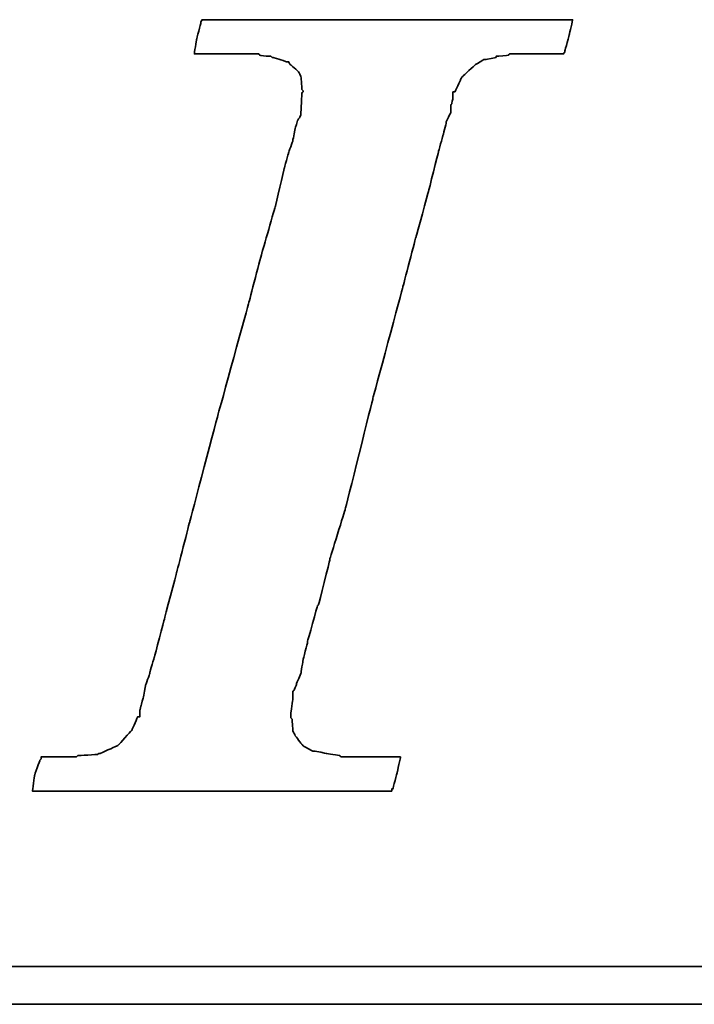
# Model space of a CAD drawing. Header units: millimetres. Extents: x 914 to 1151, y -29 to 47.
# Tile 31 of 49: x 1085.27 to 1086.58, y -8.87 to -6.95. Entities that reach past the tile are written whole.
import ezdxf

# ---------------------------------------------------------------- set-up
doc = ezdxf.new("R2010")
doc.units = ezdxf.units.MM
doc.header["$LTSCALE"] = 0.15
doc.layers.add('DIM', color=4, linetype='CONTINUOUS')
doc.layers.add('layer 1', color=7, linetype='CONTINUOUS')

# ---------------------------------------------------------------- blocks, each defined once
blk = doc.blocks.new('TBI MOTION logo(完整正式版)')
at = {"layer": 'layer 1', "color": 22, "lineweight": 35}
for points, knots in [([(-40.59125, -7.94375), (-40.59125, -7.94375), (-40.97375, -7.94375), (-40.97375, -7.94375), (-40.97375, -7.94375), (-40.97375, -7.94375), (-41.38125, -7.94375), (-41.38125, -7.94375), (-41.38125, -7.94375), (-41.38125, -7.94375), (-41.54875, -7.94375), (-41.54875, -7.94375), (-41.54875, -7.94375), (-41.54875, -7.94375), (-41.59875, -7.94375), (-41.59875, -7.94375), (-41.59875, -7.94375), (-41.59875, -7.94375), (-41.88375, -7.94375), (-41.88375, -7.94375), (-41.88375, -7.94375), (-41.88375, -7.94375), (-41.90875, -7.91875), (-41.90875, -7.91875), (-41.90875, -7.91875), (-41.90875, -7.91875), (-42.19875, -7.87125), (-42.19875, -7.87125), (-42.19875, -7.87125), (-42.19875, -7.87125), (-42.43875, -7.82375), (-42.43875, -7.82375), (-42.43875, -7.82375), (-42.43875, -7.82375), (-42.45875, -7.82375), (-42.45875, -7.82375), (-42.45875, -7.82375), (-42.45875, -7.82375), (-42.48625, -7.82375), (-42.48625, -7.82375), (-42.48625, -7.82375), (-42.48625, -7.82375), (-42.67625, -7.72375), (-42.67625, -7.72375), (-42.67625, -7.72375), (-42.67625, -7.72375), (-42.70125, -7.70375), (-42.70125, -7.70375), (-42.70125, -7.70375), (-42.70125, -7.70375), (-42.72375, -7.67875), (-42.72375, -7.67875), (-42.72375, -7.67875), (-42.72375, -7.67875), (-42.86875, -7.48875), (-42.86875, -7.48875), (-42.86875, -7.48875), (-42.86875, -7.48875), (-42.89375, -7.43875), (-42.89375, -7.43875), (-42.89375, -7.43875), (-42.89375, -7.43875), (-42.91875, -7.38875), (-42.91875, -7.38875), (-42.91875, -7.38875), (-42.91875, -7.38875), (-42.93875, -7.12875), (-42.93875, -7.12875), (-42.93875, -7.12875), (-42.93875, -7.12875), (-42.96375, -7.10375), (-42.96375, -7.10375), (-42.96375, -7.10375), (-42.96375, -7.10375), (-42.96375, -7.05375), (-42.96375, -7.05375), (-42.96375, -7.05375), (-42.96375, -7.05375), (-42.96375, -7.00875), (-42.96375, -7.00875), (-42.96375, -7.00875), (-42.96375, -7.00875), (-42.91875, -6.69625), (-42.91875, -6.69625), (-42.91875, -6.69625), (-42.91875, -6.69625), (-42.91875, -6.62375), (-42.91875, -6.62375), (-42.91875, -6.62375), (-42.91875, -6.62375), (-42.91875, -6.59625), (-42.91875, -6.59625), (-42.91875, -6.59625), (-42.91875, -6.59625), (-42.91875, -6.57375), (-42.91875, -6.57375), (-42.91875, -6.57375), (-42.91875, -6.57375), (-42.91875, -6.52875), (-42.91875, -6.52875), (-42.91875, -6.52875), (-42.91875, -6.52875), (-42.89375, -6.50375), (-42.89375, -6.50375), (-42.89375, -6.50375), (-42.89375, -6.50375), (-42.84375, -6.38375), (-42.84375, -6.38375), (-42.84375, -6.38375), (-42.84375, -6.38375), (-42.84375, -6.35875), (-42.84375, -6.35875), (-42.84375, -6.35875), (-42.84375, -6.35875), (-42.74625, -6.14375), (-42.74625, -6.14375), (-42.74625, -6.14375), (-42.74625, -6.14375), (-42.70125, -5.85375), (-42.70125, -5.85375), (-42.70125, -5.85375), (-42.70125, -5.85375), (-42.60375, -5.47125), (-42.60375, -5.47125), (-42.60375, -5.47125), (-42.60375, -5.47125), (-42.60375, -5.44875), (-42.60375, -5.44875), (-42.60375, -5.44875), (-42.60375, -5.44875), (-42.38875, -4.67875), (-42.38875, -4.67875), (-42.38875, -4.67875), (-42.38875, -4.67875), (-42.36375, -4.65375), (-42.36375, -4.65375), (-42.36375, -4.65375), (-42.36375, -4.65375), (-42.12375, -3.69625), (-42.12375, -3.69625), (-42.12375, -3.69625), (-42.12375, -3.69625), (-42.12375, -3.67374), (-42.12375, -3.67374), (-42.12375, -3.67374), (-42.12375, -3.67374), (-41.78875, -2.59374), (-41.78875, -2.59374), (-41.78875, -2.59374), (-41.78875, -2.59374), (-41.18875, -0.19375), (-41.18875, -0.19375), (-41.18875, -0.19375), (-41.18875, -0.19375), (-40.54375, 2.20624), (-40.54375, 2.20624), (-40.54375, 2.20624), (-40.54375, 2.20624), (-40.25375, 3.30875), (-40.25375, 3.30875), (-40.25375, 3.30875), (-40.25375, 3.30875), (-39.98875, 4.27125), (-39.98875, 4.27125), (-39.98875, 4.27125), (-39.98875, 4.27125), (-39.77375, 5.13125), (-39.77375, 5.13125), (-39.77375, 5.13125), (-39.77375, 5.13125), (-39.67875, 5.47125), (-39.67875, 5.47125), (-39.67875, 5.47125), (-39.67875, 5.47125), (-39.60375, 5.75625), (-39.60375, 5.75625), (-39.60375, 5.75625), (-39.60375, 5.75625), (-39.60375, 5.78125), (-39.60375, 5.78125), (-39.60375, 5.78125), (-39.60375, 5.78125), (-39.50875, 5.97125), (-39.50875, 5.97125), (-39.50875, 5.97125), (-39.50875, 5.97125), (-39.50875, 6.13875), (-39.50875, 6.13875), (-39.50875, 6.13875), (-39.50875, 6.13875), (-39.48625, 6.16625), (-39.48625, 6.16625), (-39.48625, 6.16625), (-39.48625, 6.16625), (-39.46125, 6.28625), (-39.46125, 6.28625), (-39.46125, 6.28625), (-39.46125, 6.28625), (-39.46125, 6.42625), (-39.46125, 6.42625), (-39.46125, 6.42625), (-39.46125, 6.42625), (-39.41375, 6.42625), (-39.41375, 6.42625), (-39.41375, 6.42625), (-39.41375, 6.42625), (-39.29375, 6.69125), (-39.29375, 6.69125), (-39.29375, 6.69125), (-39.29375, 6.69125), (-39.26875, 6.74125), (-39.26875, 6.74125), (-39.26875, 6.74125), (-39.26875, 6.74125), (-39.24375, 6.76625), (-39.24375, 6.76625), (-39.24375, 6.76625), (-39.24375, 6.76625), (-38.98375, 7.00624), (-38.98375, 7.00624), (-38.98375, 7.00624), (-38.98375, 7.00624), (-38.95625, 7.02624), (-38.95625, 7.02624), (-38.95625, 7.02624), (-38.95625, 7.02624), (-38.78875, 7.12624), (-38.78875, 7.12624), (-38.78875, 7.12624), (-38.78875, 7.12624), (-38.76375, 7.12624), (-38.76375, 7.12624), (-38.76375, 7.12624), (-38.76375, 7.12624), (-38.74375, 7.12624), (-38.74375, 7.12624), (-38.74375, 7.12624), (-38.74375, 7.12624), (-38.52875, 7.17125), (-38.52875, 7.17125), (-38.52875, 7.17125), (-38.52875, 7.17125), (-38.52875, 7.19624), (-38.52875, 7.19624), (-38.52875, 7.19624), (-38.52875, 7.19624), (-38.50375, 7.19624), (-38.50375, 7.19624), (-38.50375, 7.19624), (-38.50375, 7.19624), (-38.26125, 7.21875), (-38.26125, 7.21875), (-38.26125, 7.21875), (-38.26125, 7.21875), (-38.23875, 7.24624), (-38.23875, 7.24624), (-38.23875, 7.24624), (-38.23875, 7.24624), (-38.21625, 7.24624), (-38.21625, 7.24624), (-38.21625, 7.24624), (-38.21625, 7.24624), (-38.18875, 7.24624), (-38.18875, 7.24624), (-38.18875, 7.24624), (-38.18875, 7.24624), (-37.90375, 7.24624), (-37.90375, 7.24624), (-37.90375, 7.24624), (-37.90375, 7.24624), (-37.85375, 7.24624), (-37.85375, 7.24624), (-37.85375, 7.24624), (-37.85375, 7.24624), (-37.75875, 7.24624), (-37.75875, 7.24624), (-37.75875, 7.24624), (-37.75875, 7.24624), (-37.42375, 7.24624), (-37.42375, 7.24624), (-37.42375, 7.24624), (-37.42375, 7.24624), (-37.08875, 7.24624), (-37.08875, 7.24624), (-37.08875, 7.24624), (-37.08875, 7.24624), (-37.06375, 7.24624), (-37.06375, 7.24624), (-37.06375, 7.24624), (-37.06375, 7.24624), (-37.06375, 7.26624), (-37.06375, 7.26624), (-37.06375, 7.26624), (-37.06375, 7.26624), (-37.03875, 7.29125), (-37.03875, 7.29125), (-37.03875, 7.29125), (-37.03875, 7.29125), (-37.03875, 7.31625), (-37.03875, 7.31625), (-37.03875, 7.31625), (-37.03875, 7.31625), (-36.94125, 7.67625), (-36.94125, 7.67625), (-36.94125, 7.67625), (-36.94125, 7.67625), (-36.86875, 7.98625), (-36.86875, 7.98625), (-36.86875, 7.98625), (-36.86875, 7.98625), (-36.98875, 7.98625), (-36.98875, 7.98625), (-36.98875, 7.98625), (-36.98875, 7.98625), (-37.42375, 7.98625), (-37.42375, 7.98625), (-37.42375, 7.98625), (-37.42375, 7.98625), (-37.94875, 7.98625), (-37.94875, 7.98625), (-37.94875, 7.98625), (-37.94875, 7.98625), (-38.57375, 7.98625), (-38.57375, 7.98625), (-38.57375, 7.98625), (-38.57375, 7.98625), (-39.29375, 7.98625), (-39.29375, 7.98625), (-39.29375, 7.98625), (-39.29375, 7.98625), (-40.82875, 7.98625), (-40.82875, 7.98625), (-40.82875, 7.98625), (-40.82875, 7.98625), (-42.36375, 7.98625), (-42.36375, 7.98625), (-42.36375, 7.98625), (-42.36375, 7.98625), (-43.08375, 7.98625), (-43.08375, 7.98625), (-43.08375, 7.98625), (-43.08375, 7.98625), (-43.70875, 7.98625), (-43.70875, 7.98625), (-43.70875, 7.98625), (-43.70875, 7.98625), (-44.23375, 7.98625), (-44.23375, 7.98625), (-44.23375, 7.98625), (-44.23375, 7.98625), (-44.66875, 7.98625), (-44.66875, 7.98625), (-44.66875, 7.98625), (-44.66875, 7.98625), (-44.88375, 7.98625), (-44.88375, 7.98625), (-44.88375, 7.98625), (-44.88375, 7.98625), (-44.90875, 7.94125), (-44.90875, 7.94125), (-44.90875, 7.94125), (-44.90875, 7.94125), (-44.90875, 7.91625), (-44.90875, 7.91625), (-44.90875, 7.91625), (-44.90875, 7.91625), (-45.00375, 7.55625), (-45.00375, 7.55625), (-45.00375, 7.55625), (-45.00375, 7.55625), (-45.05375, 7.24624), (-45.05375, 7.24624), (-45.05375, 7.24624), (-45.05375, 7.24624), (-44.61875, 7.24624), (-44.61875, 7.24624), (-44.61875, 7.24624), (-44.61875, 7.24624), (-44.11375, 7.24624), (-44.11375, 7.24624), (-44.11375, 7.24624), (-44.11375, 7.24624), (-43.99375, 7.24624), (-43.99375, 7.24624), (-43.99375, 7.24624), (-43.99375, 7.24624), (-43.94625, 7.24624), (-43.94625, 7.24624), (-43.94625, 7.24624), (-43.94625, 7.24624), (-43.92374, 7.24624), (-43.92374, 7.24624), (-43.92374, 7.24624), (-43.92374, 7.24624), (-43.65875, 7.24624), (-43.65875, 7.24624), (-43.65875, 7.24624), (-43.65875, 7.24624), (-43.63875, 7.21875), (-43.63875, 7.21875), (-43.63875, 7.21875), (-43.63875, 7.21875), (-43.46875, 7.19624), (-43.46875, 7.19624), (-43.46875, 7.19624), (-43.46875, 7.19624), (-43.39875, 7.19624), (-43.39875, 7.19624), (-43.39875, 7.19624), (-43.39875, 7.19624), (-43.37125, 7.17125), (-43.37125, 7.17125), (-43.37125, 7.17125), (-43.37125, 7.17125), (-43.34875, 7.17125), (-43.34875, 7.17125), (-43.34875, 7.17125), (-43.34875, 7.17125), (-43.20375, 7.12624), (-43.20375, 7.12624), (-43.20375, 7.12624), (-43.20375, 7.12624), (-43.05875, 7.07624), (-43.05875, 7.07624), (-43.05875, 7.07624), (-43.05875, 7.07624), (-43.01375, 7.07624), (-43.01375, 7.07624), (-43.01375, 7.07624), (-43.01375, 7.07624), (-42.98875, 7.02624), (-42.98875, 7.02624), (-42.98875, 7.02624), (-42.98875, 7.02624), (-42.79875, 6.86125), (-42.79875, 6.86125), (-42.79875, 6.86125), (-42.79875, 6.86125), (-42.77375, 6.81125), (-42.77375, 6.81125), (-42.77375, 6.81125), (-42.77375, 6.81125), (-42.74625, 6.76625), (-42.74625, 6.76625), (-42.74625, 6.76625), (-42.74625, 6.76625), (-42.72375, 6.47625), (-42.72375, 6.47625), (-42.72375, 6.47625), (-42.72375, 6.47625), (-42.70125, 6.45124), (-42.70125, 6.45124), (-42.70125, 6.45124), (-42.70125, 6.45124), (-42.70125, 6.42625), (-42.70125, 6.42625), (-42.70125, 6.42625), (-42.70125, 6.42625), (-42.72375, 6.40625), (-42.72375, 6.40625), (-42.72375, 6.40625), (-42.72375, 6.40625), (-42.74625, 5.97125), (-42.74625, 5.97125), (-42.74625, 5.97125), (-42.74625, 5.97125), (-42.74625, 5.94625), (-42.74625, 5.94625), (-42.74625, 5.94625), (-42.74625, 5.94625), (-42.74625, 5.92625), (-42.74625, 5.92625), (-42.74625, 5.92625), (-42.74625, 5.92625), (-42.77375, 5.87625), (-42.77375, 5.87625), (-42.77375, 5.87625), (-42.77375, 5.87625), (-42.81875, 5.80625), (-42.81875, 5.80625), (-42.81875, 5.80625), (-42.81875, 5.80625), (-42.86875, 5.63625), (-42.86875, 5.63625), (-42.86875, 5.63625), (-42.86875, 5.63625), (-42.91875, 5.39625), (-42.91875, 5.39625), (-42.91875, 5.39625), (-42.91875, 5.39625), (-42.91875, 5.37124), (-42.91875, 5.37124), (-42.91875, 5.37124), (-42.91875, 5.37124), (-43.01375, 5.10874), (-43.01375, 5.10874), (-43.01375, 5.10874), (-43.01375, 5.10874), (-43.10875, 4.77124), (-43.10875, 4.77124), (-43.10875, 4.77124), (-43.10875, 4.77124), (-43.29875, 3.95625), (-43.29875, 3.95625), (-43.29875, 3.95625), (-43.29875, 3.95625), (-43.58875, 2.95125), (-43.58875, 2.95125), (-43.58875, 2.95125), (-43.58875, 2.95125), (-43.87375, 1.87125), (-43.87375, 1.87125), (-43.87375, 1.87125), (-43.87375, 1.87125), (-44.52625, -0.50374), (-44.52625, -0.50374), (-44.52625, -0.50374), (-44.52625, -0.50374), (-45.14875, -2.85375), (-45.14875, -2.85375), (-45.14875, -2.85375), (-45.14875, -2.85375), (-45.43375, -3.95875), (-45.43375, -3.95875), (-45.43375, -3.95875), (-45.43375, -3.95875), (-45.69875, -4.96875), (-45.69875, -4.96875), (-45.69875, -4.96875), (-45.69875, -4.96875), (-45.91375, -5.78375), (-45.91375, -5.78375), (-45.91375, -5.78375), (-45.91375, -5.78375), (-46.01375, -6.11875), (-46.01375, -6.11875), (-46.01375, -6.11875), (-46.01375, -6.11875), (-46.01375, -6.14375), (-46.01375, -6.14375), (-46.01375, -6.14375), (-46.01375, -6.14375), (-46.10875, -6.40875), (-46.10875, -6.40875), (-46.10875, -6.40875), (-46.10875, -6.40875), (-46.15375, -6.64875), (-46.15375, -6.64875), (-46.15375, -6.64875), (-46.15375, -6.64875), (-46.20375, -6.83875), (-46.20375, -6.83875), (-46.20375, -6.83875), (-46.20375, -6.83875), (-46.22875, -6.93375), (-46.22875, -6.93375), (-46.22875, -6.93375), (-46.22875, -6.93375), (-46.22875, -7.07875), (-46.22875, -7.07875), (-46.22875, -7.07875), (-46.22875, -7.07875), (-46.27375, -7.07875), (-46.27375, -7.07875), (-46.27375, -7.07875), (-46.27375, -7.07875), (-46.39375, -7.34375), (-46.39375, -7.34375), (-46.39375, -7.34375), (-46.39375, -7.34375), (-46.39375, -7.36875), (-46.39375, -7.36875), (-46.39375, -7.36875), (-46.39375, -7.36875), (-46.42125, -7.38875), (-46.42125, -7.38875), (-46.42125, -7.38875), (-46.42125, -7.38875), (-46.68375, -7.67875), (-46.68375, -7.67875), (-46.68375, -7.67875), (-46.68375, -7.67875), (-46.70875, -7.70375), (-46.70875, -7.70375), (-46.70875, -7.70375), (-46.70875, -7.70375), (-46.75375, -7.72375), (-46.75375, -7.72375), (-46.75375, -7.72375), (-46.75375, -7.72375), (-47.08875, -7.87125), (-47.08875, -7.87125), (-47.08875, -7.87125), (-47.08875, -7.87125), (-47.11625, -7.87125), (-47.11625, -7.87125), (-47.11625, -7.87125), (-47.11625, -7.87125), (-47.13875, -7.89375), (-47.13875, -7.89375), (-47.13875, -7.89375), (-47.13875, -7.89375), (-47.56875, -7.91875), (-47.56875, -7.91875), (-47.56875, -7.91875), (-47.56875, -7.91875), (-47.59625, -7.94375), (-47.59625, -7.94375), (-47.59625, -7.94375), (-47.59625, -7.94375), (-47.64375, -7.94375), (-47.64375, -7.94375), (-47.64375, -7.94375), (-47.64375, -7.94375), (-47.73625, -7.94375), (-47.73625, -7.94375), (-47.73625, -7.94375), (-47.73625, -7.94375), (-48.07375, -7.94375), (-48.07375, -7.94375), (-48.07375, -7.94375), (-48.07375, -7.94375), (-48.36125, -7.94375), (-48.36125, -7.94375), (-48.36125, -7.94375), (-48.36125, -7.94375), (-48.36125, -7.96625), (-48.36125, -7.96625), (-48.36125, -7.96625), (-48.36125, -7.96625), (-48.36125, -7.99125), (-48.36125, -7.99125), (-48.36125, -7.99125), (-48.36125, -7.99125), (-48.38875, -8.01375), (-48.38875, -8.01375), (-48.38875, -8.01375), (-48.38875, -8.01375), (-48.50875, -8.34875), (-48.50875, -8.34875), (-48.50875, -8.34875), (-48.50875, -8.34875), (-48.55375, -8.68625), (-48.55375, -8.68625), (-48.55375, -8.68625), (-48.55375, -8.68625), (-48.45875, -8.68625), (-48.45875, -8.68625), (-48.45875, -8.68625), (-48.45875, -8.68625), (-48.07375, -8.68625), (-48.07375, -8.68625), (-48.07375, -8.68625), (-48.07375, -8.68625), (-47.52375, -8.68625), (-47.52375, -8.68625), (-47.52375, -8.68625), (-47.52375, -8.68625), (-46.92375, -8.68625), (-46.92375, -8.68625), (-46.92375, -8.68625), (-46.92375, -8.68625), (-46.25375, -8.68625), (-46.25375, -8.68625), (-46.25375, -8.68625), (-46.25375, -8.68625), (-46.20375, -8.68625), (-46.20375, -8.68625), (-46.20375, -8.68625), (-46.20375, -8.68625), (-44.71375, -8.68625), (-44.71375, -8.68625), (-44.71375, -8.68625), (-44.71375, -8.68625), (-43.22875, -8.68625), (-43.22875, -8.68625), (-43.22875, -8.68625), (-43.22875, -8.68625), (-42.55875, -8.68625), (-42.55875, -8.68625), (-42.55875, -8.68625), (-42.55875, -8.68625), (-42.50875, -8.68625), (-42.50875, -8.68625), (-42.50875, -8.68625), (-42.50875, -8.68625), (-41.93375, -8.68625), (-41.93375, -8.68625), (-41.93375, -8.68625), (-41.93375, -8.68625), (-41.38125, -8.68625), (-41.38125, -8.68625), (-41.38125, -8.68625), (-41.38125, -8.68625), (-40.97375, -8.68625), (-40.97375, -8.68625), (-40.97375, -8.68625), (-40.97375, -8.68625), (-40.78125, -8.68625), (-40.78125, -8.68625), (-40.78125, -8.68625), (-40.78125, -8.68625), (-40.78125, -8.63875), (-40.78125, -8.63875), (-40.78125, -8.63875), (-40.78125, -8.63875), (-40.75875, -8.63875), (-40.75875, -8.63875), (-40.75875, -8.63875), (-40.75875, -8.63875), (-40.66375, -8.27875), (-40.66375, -8.27875), (-40.66375, -8.27875), (-40.66375, -8.27875), (-40.59125, -7.94375), (-40.59125, -7.94375)], [0, 0, 0, 0, 0.00558659, 0.00558659, 0.00558659, 0.0055866, 0.01117318, 0.01117318, 0.01117318, 0.01117319, 0.01675978, 0.01675978, 0.01675978, 0.01675979, 0.02234637, 0.02234637, 0.02234637, 0.02234638, 0.02793296, 0.02793296, 0.02793296, 0.02793297, 0.03351955, 0.03351955, 0.03351955, 0.03351956, 0.03910615, 0.03910615, 0.03910615, 0.03910616, 0.04469274, 0.04469274, 0.04469274, 0.04469275, 0.05027933, 0.05027933, 0.05027933, 0.05027934, 0.05586592, 0.05586592, 0.05586592, 0.05586593, 0.06145251, 0.06145251, 0.06145251, 0.06145252, 0.06703911, 0.06703911, 0.06703911, 0.06703912, 0.0726257, 0.0726257, 0.0726257, 0.07262571, 0.07821229, 0.07821229, 0.07821229, 0.0782123, 0.08379888, 0.08379888, 0.08379888, 0.08379889, 0.08938547, 0.08938547, 0.08938547, 0.08938548, 0.09497207, 0.09497207, 0.09497207, 0.09497208, 0.10055866, 0.10055866, 0.10055866, 0.10055867, 0.10614525, 0.10614525, 0.10614525, 0.10614526, 0.11173184, 0.11173184, 0.11173184, 0.11173185, 0.11731844, 0.11731844, 0.11731844, 0.11731845, 0.12290503, 0.12290503, 0.12290503, 0.12290504, 0.12849162, 0.12849162, 0.12849162, 0.12849163, 0.13407821, 0.13407821, 0.13407821, 0.13407822, 0.1396648, 0.1396648, 0.1396648, 0.13966481, 0.1452514, 0.1452514, 0.1452514, 0.14525141, 0.15083799, 0.15083799, 0.15083799, 0.150838, 0.15642458, 0.15642458, 0.15642458, 0.15642459, 0.16201117, 0.16201117, 0.16201117, 0.16201118, 0.16759777, 0.16759777, 0.16759777, 0.16759778, 0.17318436, 0.17318436, 0.17318436, 0.17318437, 0.17877095, 0.17877095, 0.17877095, 0.17877096, 0.18435754, 0.18435754, 0.18435754, 0.18435755, 0.18994413, 0.18994413, 0.18994413, 0.18994414, 0.19553073, 0.19553073, 0.19553073, 0.19553074, 0.20111732, 0.20111732, 0.20111732, 0.20111733, 0.20670391, 0.20670391, 0.20670391, 0.20670392, 0.2122905, 0.2122905, 0.2122905, 0.21229051, 0.21787709, 0.21787709, 0.21787709, 0.2178771, 0.22346369, 0.22346369, 0.22346369, 0.2234637, 0.22905028, 0.22905028, 0.22905028, 0.22905029, 0.23463687, 0.23463687, 0.23463687, 0.23463688, 0.24022346, 0.24022346, 0.24022346, 0.24022347, 0.24581006, 0.24581006, 0.24581006, 0.24581007, 0.25139665, 0.25139665, 0.25139665, 0.25139666, 0.25698324, 0.25698324, 0.25698324, 0.25698325, 0.26256983, 0.26256983, 0.26256983, 0.26256984, 0.26815642, 0.26815642, 0.26815642, 0.26815643, 0.27374302, 0.27374302, 0.27374302, 0.27374303, 0.27932961, 0.27932961, 0.27932961, 0.27932962, 0.2849162, 0.2849162, 0.2849162, 0.28491621, 0.29050279, 0.29050279, 0.29050279, 0.2905028, 0.29608939, 0.29608939, 0.29608939, 0.2960894, 0.30167598, 0.30167598, 0.30167598, 0.30167599, 0.30726257, 0.30726257, 0.30726257, 0.30726258, 0.31284916, 0.31284916, 0.31284916, 0.31284917, 0.31843575, 0.31843575, 0.31843575, 0.31843576, 0.32402235, 0.32402235, 0.32402235, 0.32402236, 0.32960894, 0.32960894, 0.32960894, 0.32960895, 0.33519553, 0.33519553, 0.33519553, 0.33519554, 0.34078212, 0.34078212, 0.34078212, 0.34078213, 0.34636872, 0.34636872, 0.34636872, 0.34636873, 0.35195531, 0.35195531, 0.35195531, 0.35195532, 0.3575419, 0.3575419, 0.3575419, 0.35754191, 0.36312849, 0.36312849, 0.36312849, 0.3631285, 0.36871508, 0.36871508, 0.36871508, 0.36871509, 0.37430168, 0.37430168, 0.37430168, 0.37430169, 0.37988827, 0.37988827, 0.37988827, 0.37988828, 0.38547486, 0.38547486, 0.38547486, 0.38547487, 0.39106145, 0.39106145, 0.39106145, 0.39106146, 0.39664804, 0.39664804, 0.39664804, 0.39664805, 0.40223464, 0.40223464, 0.40223464, 0.40223465, 0.40782123, 0.40782123, 0.40782123, 0.40782124, 0.41340782, 0.41340782, 0.41340782, 0.41340783, 0.41899441, 0.41899441, 0.41899441, 0.41899442, 0.42458101, 0.42458101, 0.42458101, 0.42458102, 0.4301676, 0.4301676, 0.4301676, 0.43016761, 0.43575419, 0.43575419, 0.43575419, 0.4357542, 0.44134078, 0.44134078, 0.44134078, 0.44134079, 0.44692737, 0.44692737, 0.44692737, 0.44692738, 0.45251397, 0.45251397, 0.45251397, 0.45251398, 0.45810056, 0.45810056, 0.45810056, 0.45810057, 0.46368715, 0.46368715, 0.46368715, 0.46368716, 0.46927374, 0.46927374, 0.46927374, 0.46927375, 0.47486034, 0.47486034, 0.47486034, 0.47486035, 0.48044693, 0.48044693, 0.48044693, 0.48044694, 0.48603352, 0.48603352, 0.48603352, 0.48603353, 0.49162011, 0.49162011, 0.49162011, 0.49162012, 0.4972067, 0.4972067, 0.4972067, 0.49720671, 0.5027933, 0.5027933, 0.5027933, 0.50279331, 0.50837989, 0.50837989, 0.50837989, 0.5083799, 0.51396648, 0.51396648, 0.51396648, 0.51396649, 0.51955307, 0.51955307, 0.51955307, 0.51955308, 0.52513966, 0.52513966, 0.52513966, 0.52513967, 0.53072626, 0.53072626, 0.53072626, 0.53072627, 0.53631285, 0.53631285, 0.53631285, 0.53631286, 0.54189944, 0.54189944, 0.54189944, 0.54189945, 0.54748603, 0.54748603, 0.54748603, 0.54748604, 0.55307263, 0.55307263, 0.55307263, 0.55307264, 0.55865922, 0.55865922, 0.55865922, 0.55865923, 0.56424581, 0.56424581, 0.56424581, 0.56424582, 0.5698324, 0.5698324, 0.5698324, 0.56983241, 0.57541899, 0.57541899, 0.57541899, 0.575419, 0.58100559, 0.58100559, 0.58100559, 0.5810056, 0.58659218, 0.58659218, 0.58659218, 0.58659219, 0.59217877, 0.59217877, 0.59217877, 0.59217878, 0.59776536, 0.59776536, 0.59776536, 0.59776537, 0.60335196, 0.60335196, 0.60335196, 0.60335197, 0.60893855, 0.60893855, 0.60893855, 0.60893856, 0.61452514, 0.61452514, 0.61452514, 0.61452515, 0.62011173, 0.62011173, 0.62011173, 0.62011174, 0.62569832, 0.62569832, 0.62569832, 0.62569833, 0.63128492, 0.63128492, 0.63128492, 0.63128493, 0.63687151, 0.63687151, 0.63687151, 0.63687152, 0.6424581, 0.6424581, 0.6424581, 0.64245811, 0.64804469, 0.64804469, 0.64804469, 0.6480447, 0.65363128, 0.65363128, 0.65363128, 0.65363129, 0.65921788, 0.65921788, 0.65921788, 0.65921789, 0.66480447, 0.66480447, 0.66480447, 0.66480448, 0.67039106, 0.67039106, 0.67039106, 0.67039107, 0.67597765, 0.67597765, 0.67597765, 0.67597766, 0.68156425, 0.68156425, 0.68156425, 0.68156426, 0.68715084, 0.68715084, 0.68715084, 0.68715085, 0.69273743, 0.69273743, 0.69273743, 0.69273744, 0.69832402, 0.69832402, 0.69832402, 0.69832403, 0.70391061, 0.70391061, 0.70391061, 0.70391062, 0.70949721, 0.70949721, 0.70949721, 0.70949722, 0.7150838, 0.7150838, 0.7150838, 0.71508381, 0.72067039, 0.72067039, 0.72067039, 0.7206704, 0.72625698, 0.72625698, 0.72625698, 0.72625699, 0.73184358, 0.73184358, 0.73184358, 0.73184359, 0.73743017, 0.73743017, 0.73743017, 0.73743018, 0.74301676, 0.74301676, 0.74301676, 0.74301677, 0.74860335, 0.74860335, 0.74860335, 0.74860336, 0.75418994, 0.75418994, 0.75418994, 0.75418995, 0.75977654, 0.75977654, 0.75977654, 0.75977655, 0.76536313, 0.76536313, 0.76536313, 0.76536314, 0.77094972, 0.77094972, 0.77094972, 0.77094973, 0.77653631, 0.77653631, 0.77653631, 0.77653632, 0.78212291, 0.78212291, 0.78212291, 0.78212292, 0.7877095, 0.7877095, 0.7877095, 0.78770951, 0.79329609, 0.79329609, 0.79329609, 0.7932961, 0.79888268, 0.79888268, 0.79888268, 0.79888269, 0.80446927, 0.80446927, 0.80446927, 0.80446928, 0.81005587, 0.81005587, 0.81005587, 0.81005588, 0.81564246, 0.81564246, 0.81564246, 0.81564247, 0.82122905, 0.82122905, 0.82122905, 0.82122906, 0.82681564, 0.82681564, 0.82681564, 0.82681565, 0.83240223, 0.83240223, 0.83240223, 0.83240224, 0.83798883, 0.83798883, 0.83798883, 0.83798884, 0.84357542, 0.84357542, 0.84357542, 0.84357543, 0.84916201, 0.84916201, 0.84916201, 0.84916202, 0.8547486, 0.8547486, 0.8547486, 0.85474861, 0.8603352, 0.8603352, 0.8603352, 0.86033521, 0.86592179, 0.86592179, 0.86592179, 0.8659218, 0.87150838, 0.87150838, 0.87150838, 0.87150839, 0.87709497, 0.87709497, 0.87709497, 0.87709498, 0.88268156, 0.88268156, 0.88268156, 0.88268157, 0.88826816, 0.88826816, 0.88826816, 0.88826817, 0.89385475, 0.89385475, 0.89385475, 0.89385476, 0.89944134, 0.89944134, 0.89944134, 0.89944135, 0.90502793, 0.90502793, 0.90502793, 0.90502794, 0.91061453, 0.91061453, 0.91061453, 0.91061454, 0.91620112, 0.91620112, 0.91620112, 0.91620113, 0.92178771, 0.92178771, 0.92178771, 0.92178772, 0.9273743, 0.9273743, 0.9273743, 0.92737431, 0.93296089, 0.93296089, 0.93296089, 0.9329609, 0.93854749, 0.93854749, 0.93854749, 0.9385475, 0.94413408, 0.94413408, 0.94413408, 0.94413409, 0.94972067, 0.94972067, 0.94972067, 0.94972068, 0.95530726, 0.95530726, 0.95530726, 0.95530727, 0.96089385, 0.96089385, 0.96089385, 0.96089386, 0.96648045, 0.96648045, 0.96648045, 0.96648046, 0.97206704, 0.97206704, 0.97206704, 0.97206705, 0.97765363, 0.97765363, 0.97765363, 0.97765364, 0.98324022, 0.98324022, 0.98324022, 0.98324023, 0.98882682, 0.98882682, 0.98882682, 0.98882683, 0.99441341, 0.99441341, 0.99441341, 0.99441342, 1, 1, 1, 1]), ([(75.90875, -9.47875), (75.90875, -9.47875), (75.90875, -12.28625), (75.90875, -12.28625), (75.90875, -12.28625), (75.90875, -12.28625), (75.90875, -12.47875), (75.90875, -12.47875), (75.90875, -12.47875), (75.90875, -12.47875), (75.71625, -12.47875), (75.71625, -12.47875), (75.71625, -12.47875), (75.71625, -12.47875), (-88.32875, -12.47875), (-88.32875, -12.47875), (-88.32875, -12.47875), (-88.32875, -12.47875), (-88.32875, -13.29375), (-88.32875, -13.29375), (-88.32875, -13.29375), (-88.32875, -13.29375), (82.89125, -13.29375), (82.89125, -13.29375), (82.89125, -13.29375), (82.89125, -13.29375), (75.90875, -9.47875), (75.90875, -9.47875)], [0, 0, 0, 0, 0.14285714, 0.14285714, 0.14285714, 0.14285715, 0.28571429, 0.28571429, 0.28571429, 0.2857143, 0.42857143, 0.42857143, 0.42857143, 0.42857144, 0.57142857, 0.57142857, 0.57142857, 0.57142858, 0.71428571, 0.71428571, 0.71428571, 0.71428572, 0.85714286, 0.85714286, 0.85714286, 0.85714287, 1, 1, 1, 1])]:
    blk.add_open_spline(points, degree=3, knots=knots, dxfattribs=at)

msp = doc.modelspace()

# ---------------------------------------------------------------- block references
at = {"layer": 'DIM', "color": 0, "xscale": 0.090033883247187, "yscale": 0.090033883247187, "zscale": 0.090033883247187}
msp.add_blockref('TBI MOTION logo(完整正式版)', (1089.6644, -7.6695), dxfattribs=at)

doc.saveas('drawing.dxf')
